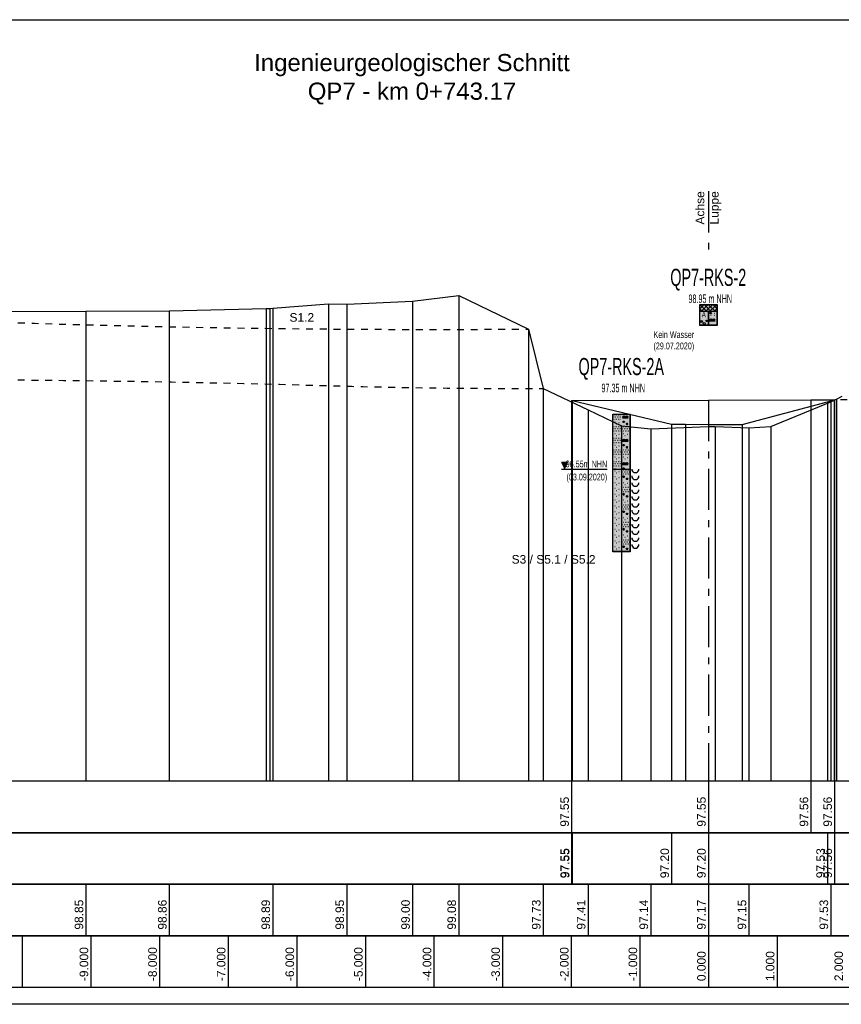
# Model space of a CAD drawing. Header units: metres. Extents: x -17 to 824, y 89 to 134.
# Tile 61 of 80: x 590 to 602, y 89 to 103. Entities that reach past the tile are written whole.
import ezdxf
from ezdxf.enums import TextEntityAlignment as Align

# ---------------------------------------------------------------- set-up
doc = ezdxf.new("R2010")
doc.units = ezdxf.units.M
doc.linetypes.add('ACAD_ISO03W100', pattern=[30, 12, -18])
doc.linetypes.add('ACAD_ISO10W100', pattern=[18, 12, -3, 0, -3])
for name, color, linetype in [('BG_GT_DC_RKS', 249, 'Continuous'), ('BG_GT_SCHICHT', 3, 'ACAD_ISO03W100'), ('BG_GT_TE', 6, 'Continuous'), ('BW_KOERP_GESCH', 126, 'Continuous'), ('BW_Z_ACHS', 52, 'ACAD_ISO10W100'), ('BW_Z_BEM', 52, 'Continuous'), ('P_TO_GEW', 242, 'Continuous'), ('P_TO_NUTZ_WASSER', 152, 'Continuous'), ('ZZ_GITTER', 40, 'Continuous'), ('ZZ_LAYOUT', 2, 'Continuous')]:
    doc.layers.add(name, color=color, linetype=linetype)
doc.layers.add('ZZ_AFENSTER', color=6, linetype='Continuous', plot=False)
doc.styles.add('ARI025_V_50', font='arial.ttf', dxfattribs={"height": 0.125})
doc.styles.add('ARI050_V_50', font='arial.ttf', dxfattribs={"height": 0.25})
doc.styles.add('Arial', font='arial.ttf')
doc.styles.get("Standard").update_dxf_attribs({"font": 'arial.ttf'})

# ---------------------------------------------------------------- blocks, each defined once
blk = doc.blocks.new('QP7-RKS-2')
for p, q in [((-0.00255, 0), (0.00255, 0)), ((-0.00255, -0.0021), (-0.00255, 0)), ((-0.00255, -0.0013), (-0.00125, 0)), ((-0.00255, 0), (-0.00045, -0.0021)), ((-0.00255, 0), (0.00245, 0)), ((-0.00255, -0.006), (-0.00255, 0)), ((-0.00215, -0.0021), (-0.00005, 0)), ((-0.00125, 0), (-0.00005, -0.0012)), ((-0.00005, -0.0013), (0.00125, 0)), ((-0.00005, 0), (0.00205, -0.0021)), ((0.00035, -0.0021), (0.00245, 0)), ((0.00125, 0), (0.00245, -0.0012)), ((0.00245, 0), (0.00245, -0.006)), ((0.00255, 0), (0.00255, -0.0021)), ((-0.00255, -0.0013), (-0.00175, -0.0021)), ((-0.00255, -0.002), (0.00005, -0.002)), ((-0.00255, -0.0061), (-0.00255, -0.002)), ((0.00255, -0.0021), (-0.00255, -0.0021)), ((-0.00085, -0.0021), (-0.00005, -0.0013)), ((-0.00005, -0.0013), (0.00075, -0.0021)), ((0.00005, -0.002), (0.00005, -0.0061)), ((0.00005, -0.002), (0.00255, -0.002)), ((0.00005, -0.0061), (0.00005, -0.002)), ((0.00045, -0.0025), (0.00085, -0.0025)), ((0.00046, -0.00245), (0.00084, -0.00245)), ((0.00046, -0.00255), (0.00084, -0.00255)), ((0.00048, -0.0024), (0.00082, -0.0024)), ((0.00048, -0.0026), (0.00082, -0.0026)), ((0.00052, -0.00235), (0.00078, -0.00235)), ((0.00052, -0.00265), (0.00078, -0.00265)), ((0.00165, -0.0021), (0.00245, -0.0013)), ((0.00165, -0.0025), (0.00175, -0.0025)), ((0.00255, -0.002), (0.00255, -0.0061)), ((-0.00205, -0.005), (-0.00195, -0.005)), ((0.00035, -0.0048), (0.00195, -0.0048)), ((0.00045, -0.00445), (0.00105, -0.00445)), ((0.00045, -0.0045), (0.00105, -0.0045)), ((0.00045, -0.00455), (0.00105, -0.00455)), ((0.00047, -0.0044), (0.00103, -0.0044)), ((0.00047, -0.0046), (0.00103, -0.0046)), ((0.00049, -0.00435), (0.00101, -0.00435)), ((0.00049, -0.00465), (0.00101, -0.00465)), ((0.00053, -0.0043), (0.00097, -0.0043)), ((0.00053, -0.0047), (0.00097, -0.0047)), ((0.00058, -0.00425), (0.00092, -0.00425)), ((0.00058, -0.00475), (0.00092, -0.00475)), ((0.00065, -0.0031), (0.00075, -0.0031)), ((0.00125, -0.00445), (0.00185, -0.00445)), ((0.00125, -0.0045), (0.00185, -0.0045)), ((0.00125, -0.00455), (0.00185, -0.00455)), ((0.00127, -0.0044), (0.00183, -0.0044)), ((0.00127, -0.0046), (0.00183, -0.0046)), ((0.00129, -0.00435), (0.00181, -0.00435)), ((0.00129, -0.00465), (0.00181, -0.00465)), ((0.00133, -0.0043), (0.00177, -0.0043)), ((0.00133, -0.0047), (0.00177, -0.0047)), ((0.00138, -0.00425), (0.00172, -0.00425)), ((0.00138, -0.00475), (0.00172, -0.00475)), ((0.00165, -0.0031), (0.00175, -0.0031)), ((0.00245, -0.006), (-0.00255, -0.006)), ((0.00005, -0.0061), (-0.00255, -0.0061)), ((0.00255, -0.0061), (0.00005, -0.0061))]:
    blk.add_line(p, q)
for centre, radius in [((0.00065, -0.0025), 0.0002), ((-0.00205, -0.005), 0.0003), ((-0.00125, -0.0056), 0.0003), ((-0.00055, -0.0048), 0.0002), ((0.00075, -0.0045), 0.0003), ((0.00155, -0.0045), 0.0003)]:
    blk.add_circle(centre, radius)
at = {"color": 254}
for points in [[(-0.00255, 0), (0.00255, 0), (-0.00255, -0.0021), (0.00255, -0.0021)], [(-0.00255, -0.002), (0.00005, -0.002), (-0.00255, -0.0061), (0.00005, -0.0061)]]:
    blk.add_solid(points, dxfattribs=at)
at = {"color": 51}
blk.add_solid([(0.00005, -0.002), (0.00255, -0.002), (0.00005, -0.0061), (0.00255, -0.0061)], dxfattribs=at)
at = {"width": 0.6}
for s, height, p in [('QP7-RKS-2', 0.005, (-0.00005, 0.0054)), ('  98.95 m NHN', 0.0025, (-0.00005, 0.0004))]:
    blk.add_text(s, height=height, dxfattribs=at).set_placement(p, align=Align.CENTER)
blk.add_text('A', height=0.00167, dxfattribs=at).set_placement((-0.00135, -0.0021), align=Align.TOP_CENTER)
at = {"color": 160, "width": 0.6}
for s, p in [('Kein Wasser', (-0.00415, -0.0098)), ('(29.07.2020)', (-0.00415, -0.0131))]:
    blk.add_text(s, height=0.002, dxfattribs=at).set_placement(p, align=Align.RIGHT)
blk = doc.blocks.new('QP7-RKS-2A')
for p, q in [((-0.00255, 0), (0.00255, 0)), ((-0.00255, -0.0161), (-0.00255, 0)), ((-0.00255, 0), (0.00245, 0)), ((-0.00255, -0.04), (-0.00255, 0)), ((0.00245, 0), (0.00245, -0.04)), ((0.00255, 0), (0.00255, -0.0161)), ((-0.00245, -0.0002), (-0.00235, -0.0002)), ((-0.00245, -0.0014), (-0.00235, -0.0014)), ((-0.00225, -0.0008), (-0.00215, -0.0008)), ((-0.00195, -0.0002), (-0.00185, -0.0002)), ((-0.00195, -0.0014), (-0.00185, -0.0014)), ((-0.00195, -0.0022), (-0.00185, -0.0022)), ((-0.00175, -0.0008), (-0.00165, -0.0008)), ((-0.00155, -0.0028), (-0.00145, -0.0028)), ((-0.00145, -0.0002), (-0.00135, -0.0002)), ((-0.00145, -0.0014), (-0.00135, -0.0014)), ((-0.00125, -0.0008), (-0.00115, -0.0008)), ((-0.00095, -0.0002), (-0.00085, -0.0002)), ((-0.00095, -0.0014), (-0.00085, -0.0014)), ((-0.00075, -0.0008), (-0.00065, -0.0008)), ((-0.00075, -0.0024), (-0.00065, -0.0024)), ((-0.00045, -0.0002), (-0.00035, -0.0002)), ((-0.00045, -0.0014), (-0.00035, -0.0014)), ((-0.00025, -0.0008), (-0.00015, -0.0008)), ((0.00035, -0.0011), (0.00195, -0.0011)), ((0.00045, -0.00075), (0.00105, -0.00075)), ((0.00045, -0.0008), (0.00105, -0.0008)), ((0.00045, -0.00085), (0.00105, -0.00085)), ((0.00045, -0.0022), (0.00085, -0.0022)), ((0.00046, -0.00215), (0.00084, -0.00215)), ((0.00046, -0.00225), (0.00084, -0.00225)), ((0.00047, -0.0007), (0.00103, -0.0007)), ((0.00047, -0.0009), (0.00103, -0.0009)), ((0.00048, -0.0021), (0.00082, -0.0021)), ((0.00048, -0.0023), (0.00082, -0.0023)), ((0.00049, -0.00065), (0.00101, -0.00065)), ((0.00049, -0.00095), (0.00101, -0.00095)), ((0.00052, -0.00205), (0.00078, -0.00205)), ((0.00052, -0.00235), (0.00078, -0.00235)), ((0.00053, -0.0006), (0.00097, -0.0006)), ((0.00053, -0.001), (0.00097, -0.001)), ((0.00058, -0.00055), (0.00092, -0.00055)), ((0.00058, -0.00105), (0.00092, -0.00105)), ((0.00125, -0.00075), (0.00185, -0.00075)), ((0.00125, -0.0008), (0.00185, -0.0008)), ((0.00125, -0.00085), (0.00185, -0.00085)), ((0.00127, -0.0007), (0.00183, -0.0007)), ((0.00127, -0.0009), (0.00183, -0.0009)), ((0.00129, -0.00065), (0.00181, -0.00065)), ((0.00129, -0.00095), (0.00181, -0.00095)), ((0.00133, -0.0006), (0.00177, -0.0006)), ((0.00133, -0.001), (0.00177, -0.001)), ((0.00138, -0.00055), (0.00172, -0.00055)), ((0.00138, -0.00105), (0.00172, -0.00105)), ((0.00145, -0.0028), (0.00185, -0.0028)), ((0.00146, -0.00275), (0.00184, -0.00275)), ((0.00146, -0.00285), (0.00184, -0.00285)), ((0.00148, -0.0027), (0.00182, -0.0027)), ((0.00152, -0.00265), (0.00178, -0.00265)), ((-0.00245, -0.0036), (-0.00235, -0.0036)), ((-0.00245, -0.0048), (-0.00235, -0.0048)), ((-0.00225, -0.0042), (-0.00215, -0.0042)), ((-0.00195, -0.0036), (-0.00185, -0.0036)), ((-0.00195, -0.0048), (-0.00185, -0.0048)), ((-0.00195, -0.0056), (-0.00185, -0.0056)), ((-0.00175, -0.0042), (-0.00165, -0.0042)), ((-0.00145, -0.0036), (-0.00135, -0.0036)), ((-0.00145, -0.0048), (-0.00135, -0.0048)), ((-0.00125, -0.0042), (-0.00115, -0.0042)), ((-0.00095, -0.0036), (-0.00085, -0.0036)), ((-0.00095, -0.0048), (-0.00085, -0.0048)), ((-0.00075, -0.0042), (-0.00065, -0.0042)), ((-0.00045, -0.0036), (-0.00035, -0.0036)), ((-0.00045, -0.0048), (-0.00035, -0.0048)), ((-0.00025, -0.0042), (-0.00015, -0.0042)), ((0.00005, -0.0036), (0.00015, -0.0036)), ((0.00005, -0.0048), (0.00015, -0.0048)), ((0.00025, -0.0042), (0.00035, -0.0042)), ((0.00055, -0.0036), (0.00065, -0.0036)), ((0.00055, -0.0048), (0.00065, -0.0048)), ((0.00055, -0.0056), (0.00065, -0.0056)), ((0.00075, -0.0042), (0.00085, -0.0042)), ((0.00105, -0.0036), (0.00115, -0.0036)), ((0.00105, -0.0048), (0.00115, -0.0048)), ((0.00125, -0.0042), (0.00135, -0.0042)), ((0.00148, -0.0029), (0.00182, -0.0029)), ((0.00152, -0.00295), (0.00178, -0.00295)), ((0.00155, -0.0036), (0.00165, -0.0036)), ((0.00155, -0.0048), (0.00165, -0.0048)), ((0.00175, -0.0042), (0.00185, -0.0042)), ((0.00205, -0.0036), (0.00215, -0.0036)), ((0.00205, -0.0048), (0.00215, -0.0048)), ((0.00225, -0.0042), (0.00235, -0.0042)), ((-0.00245, -0.007), (-0.00235, -0.007)), ((-0.00245, -0.0082), (-0.00235, -0.0082)), ((-0.00225, -0.0076), (-0.00215, -0.0076)), ((-0.00195, -0.007), (-0.00185, -0.007)), ((-0.00195, -0.0082), (-0.00185, -0.0082)), ((-0.00175, -0.0076), (-0.00165, -0.0076)), ((-0.00155, -0.0062), (-0.00145, -0.0062)), ((-0.00145, -0.007), (-0.00135, -0.007)), ((-0.00145, -0.0082), (-0.00135, -0.0082)), ((-0.00125, -0.0076), (-0.00115, -0.0076)), ((-0.00095, -0.007), (-0.00085, -0.007)), ((-0.00095, -0.0082), (-0.00085, -0.0082)), ((-0.00075, -0.0058), (-0.00065, -0.0058)), ((-0.00075, -0.0076), (-0.00065, -0.0076)), ((-0.00045, -0.007), (-0.00035, -0.007)), ((-0.00045, -0.0082), (-0.00035, -0.0082)), ((-0.00025, -0.0076), (-0.00015, -0.0076)), ((0.00035, -0.0079), (0.00195, -0.0079)), ((0.00045, -0.00755), (0.00105, -0.00755)), ((0.00045, -0.0076), (0.00105, -0.0076)), ((0.00045, -0.00765), (0.00105, -0.00765)), ((0.00047, -0.0075), (0.00103, -0.0075)), ((0.00047, -0.0077), (0.00103, -0.0077)), ((0.00049, -0.00745), (0.00101, -0.00745)), ((0.00049, -0.00775), (0.00101, -0.00775)), ((0.00053, -0.0074), (0.00097, -0.0074)), ((0.00053, -0.0078), (0.00097, -0.0078)), ((0.00058, -0.00735), (0.00092, -0.00735)), ((0.00058, -0.00785), (0.00092, -0.00785)), ((0.00095, -0.0062), (0.00105, -0.0062)), ((0.00125, -0.00755), (0.00185, -0.00755)), ((0.00125, -0.0076), (0.00185, -0.0076)), ((0.00125, -0.00765), (0.00185, -0.00765)), ((0.00127, -0.0075), (0.00183, -0.0075)), ((0.00127, -0.0077), (0.00183, -0.0077)), ((0.00129, -0.00745), (0.00181, -0.00745)), ((0.00129, -0.00775), (0.00181, -0.00775)), ((0.00133, -0.0074), (0.00177, -0.0074)), ((0.00133, -0.0078), (0.00177, -0.0078)), ((0.00138, -0.00735), (0.00172, -0.00735)), ((0.00138, -0.00785), (0.00172, -0.00785)), ((0.00175, -0.0058), (0.00185, -0.0058)), ((-0.00245, -0.0104), (-0.00235, -0.0104)), ((-0.00225, -0.011), (-0.00215, -0.011)), ((-0.00195, -0.009), (-0.00185, -0.009)), ((-0.00195, -0.0104), (-0.00185, -0.0104)), ((-0.00175, -0.011), (-0.00165, -0.011)), ((-0.00155, -0.0096), (-0.00145, -0.0096)), ((-0.00145, -0.0104), (-0.00135, -0.0104)), ((-0.00125, -0.011), (-0.00115, -0.011)), ((-0.00095, -0.0104), (-0.00085, -0.0104)), ((-0.00075, -0.0092), (-0.00065, -0.0092)), ((-0.00075, -0.011), (-0.00065, -0.011)), ((-0.00045, -0.0104), (-0.00035, -0.0104)), ((-0.00025, -0.011), (-0.00015, -0.011)), ((0.00005, -0.0104), (0.00015, -0.0104)), ((0.00025, -0.011), (0.00035, -0.011)), ((0.00045, -0.009), (0.00085, -0.009)), ((0.00046, -0.00895), (0.00084, -0.00895)), ((0.00046, -0.00905), (0.00084, -0.00905)), ((0.00048, -0.0089), (0.00082, -0.0089)), ((0.00048, -0.0091), (0.00082, -0.0091)), ((0.00052, -0.00885), (0.00078, -0.00885)), ((0.00052, -0.00915), (0.00078, -0.00915)), ((0.00055, -0.0104), (0.00065, -0.0104)), ((0.00075, -0.011), (0.00085, -0.011)), ((0.00105, -0.0104), (0.00115, -0.0104)), ((0.00125, -0.011), (0.00135, -0.011)), ((0.00145, -0.0096), (0.00185, -0.0096)), ((0.00146, -0.00955), (0.00184, -0.00955)), ((0.00146, -0.00965), (0.00184, -0.00965)), ((0.00148, -0.0095), (0.00182, -0.0095)), ((0.00148, -0.0097), (0.00182, -0.0097)), ((0.00152, -0.00945), (0.00178, -0.00945)), ((0.00152, -0.00975), (0.00178, -0.00975)), ((0.00155, -0.0104), (0.00165, -0.0104)), ((0.00175, -0.011), (0.00185, -0.011)), ((0.00205, -0.0104), (0.00215, -0.0104)), ((0.00225, -0.011), (0.00235, -0.011)), ((-0.00245, -0.0116), (-0.00235, -0.0116)), ((-0.00245, -0.0138), (-0.00235, -0.0138)), ((-0.00195, -0.0116), (-0.00185, -0.0116)), ((-0.00195, -0.0124), (-0.00185, -0.0124)), ((-0.00195, -0.0138), (-0.00185, -0.0138)), ((-0.00155, -0.013), (-0.00145, -0.013)), ((-0.00145, -0.0116), (-0.00135, -0.0116)), ((-0.00145, -0.0138), (-0.00135, -0.0138)), ((-0.00095, -0.0116), (-0.00085, -0.0116)), ((-0.00095, -0.0138), (-0.00085, -0.0138)), ((-0.00075, -0.0126), (-0.00065, -0.0126)), ((-0.00045, -0.0116), (-0.00035, -0.0116)), ((-0.00045, -0.0138), (-0.00035, -0.0138)), ((0.00005, -0.0116), (0.00015, -0.0116)), ((0.00045, -0.01435), (0.00105, -0.01435)), ((0.00047, -0.0143), (0.00103, -0.0143)), ((0.00049, -0.01425), (0.00101, -0.01425)), ((0.00053, -0.0142), (0.00097, -0.0142)), ((0.00055, -0.0116), (0.00065, -0.0116)), ((0.00055, -0.0124), (0.00065, -0.0124)), ((0.00058, -0.01415), (0.00092, -0.01415)), ((0.00095, -0.013), (0.00105, -0.013)), ((0.00105, -0.0116), (0.00115, -0.0116)), ((0.00125, -0.01435), (0.00185, -0.01435)), ((0.00127, -0.0143), (0.00183, -0.0143)), ((0.00129, -0.01425), (0.00181, -0.01425)), ((0.00133, -0.0142), (0.00177, -0.0142)), ((0.00138, -0.01415), (0.00172, -0.01415)), ((0.00155, -0.0116), (0.00165, -0.0116)), ((0.00175, -0.0126), (0.00185, -0.0126)), ((0.00205, -0.0116), (0.00215, -0.0116)), ((-0.00255, -0.016), (0.00255, -0.016)), ((-0.00255, -0.0401), (-0.00255, -0.016)), ((0.00255, -0.0161), (-0.00255, -0.0161)), ((-0.00245, -0.015), (-0.00235, -0.015)), ((-0.00225, -0.0144), (-0.00215, -0.0144)), ((-0.00195, -0.015), (-0.00185, -0.015)), ((-0.00195, -0.0158), (-0.00185, -0.0158)), ((-0.00195, -0.0165), (-0.00185, -0.0165)), ((-0.00175, -0.0144), (-0.00165, -0.0144)), ((-0.00155, -0.0171), (-0.00145, -0.0171)), ((-0.00145, -0.015), (-0.00135, -0.015)), ((-0.00125, -0.0144), (-0.00115, -0.0144)), ((-0.00095, -0.015), (-0.00085, -0.015)), ((-0.00075, -0.0144), (-0.00065, -0.0144)), ((-0.00075, -0.016), (-0.00065, -0.016)), ((-0.00075, -0.0167), (-0.00065, -0.0167)), ((-0.00045, -0.015), (-0.00035, -0.015)), ((-0.00025, -0.0144), (-0.00015, -0.0144)), ((0.00005, -0.0162), (0.00015, -0.0162)), ((0.00025, -0.0168), (0.00035, -0.0168)), ((0.00035, -0.0147), (0.00195, -0.0147)), ((0.00045, -0.0144), (0.00105, -0.0144)), ((0.00045, -0.01445), (0.00105, -0.01445)), ((0.00045, -0.0158), (0.00085, -0.0158)), ((0.00046, -0.01575), (0.00084, -0.01575)), ((0.00046, -0.01585), (0.00084, -0.01585)), ((0.00047, -0.0145), (0.00103, -0.0145)), ((0.00048, -0.0157), (0.00082, -0.0157)), ((0.00048, -0.0159), (0.00082, -0.0159)), ((0.00049, -0.01455), (0.00101, -0.01455)), ((0.00052, -0.01565), (0.00078, -0.01565)), ((0.00052, -0.01595), (0.00078, -0.01595)), ((0.00053, -0.0146), (0.00097, -0.0146)), ((0.00055, -0.0162), (0.00065, -0.0162)), ((0.00058, -0.01465), (0.00092, -0.01465)), ((0.00075, -0.0168), (0.00085, -0.0168)), ((0.00105, -0.0162), (0.00115, -0.0162)), ((0.00125, -0.0144), (0.00185, -0.0144)), ((0.00125, -0.01445), (0.00185, -0.01445)), ((0.00125, -0.0168), (0.00135, -0.0168)), ((0.00127, -0.0145), (0.00183, -0.0145)), ((0.00129, -0.01455), (0.00181, -0.01455)), ((0.00133, -0.0146), (0.00177, -0.0146)), ((0.00138, -0.01465), (0.00172, -0.01465)), ((0.00155, -0.0162), (0.00165, -0.0162)), ((0.00175, -0.0168), (0.00185, -0.0168)), ((0.00205, -0.0162), (0.00215, -0.0162)), ((0.00225, -0.0168), (0.00235, -0.0168)), ((0.00255, -0.016), (0.00255, -0.0401)), ((0.00305, -0.016), (0.00305, -0.0163)), ((0.00305, -0.0163), (0.00325, -0.0166)), ((0.00325, -0.0166), (0.00345, -0.0168)), ((0.00345, -0.0168), (0.00375, -0.017)), ((0.00375, -0.017), (0.00405, -0.017)), ((0.00405, -0.017), (0.00435, -0.017)), ((0.00435, -0.017), (0.00465, -0.0168)), ((0.00465, -0.0168), (0.00485, -0.0166)), ((0.00485, -0.0166), (0.00505, -0.0163)), ((0.00505, -0.0163), (0.00505, -0.016)), ((-0.00195, -0.0182), (-0.00185, -0.0182)), ((-0.00195, -0.0199), (-0.00185, -0.0199)), ((-0.00155, -0.0188), (-0.00145, -0.0188)), ((-0.00075, -0.0184), (-0.00065, -0.0184)), ((0.00005, -0.0174), (0.00015, -0.0174)), ((0.00045, -0.0182), (0.00085, -0.0182)), ((0.00046, -0.01815), (0.00084, -0.01815)), ((0.00046, -0.01825), (0.00084, -0.01825)), ((0.00048, -0.0181), (0.00082, -0.0181)), ((0.00048, -0.0183), (0.00082, -0.0183)), ((0.00052, -0.01805), (0.00078, -0.01805)), ((0.00052, -0.01835), (0.00078, -0.01835)), ((0.00055, -0.0174), (0.00065, -0.0174)), ((0.00055, -0.0199), (0.00065, -0.0199)), ((0.00105, -0.0174), (0.00115, -0.0174)), ((0.00145, -0.0188), (0.00185, -0.0188)), ((0.00146, -0.01875), (0.00184, -0.01875)), ((0.00146, -0.01885), (0.00184, -0.01885)), ((0.00148, -0.0187), (0.00182, -0.0187)), ((0.00148, -0.0189), (0.00182, -0.0189)), ((0.00152, -0.01865), (0.00178, -0.01865)), ((0.00152, -0.01895), (0.00178, -0.01895)), ((0.00155, -0.0174), (0.00165, -0.0174)), ((0.00205, -0.0174), (0.00215, -0.0174)), ((0.00305, -0.018), (0.00305, -0.0183)), ((0.00305, -0.0183), (0.00325, -0.0186)), ((0.00305, -0.02), (0.00305, -0.0203)), ((0.00325, -0.0186), (0.00345, -0.0188)), ((0.00345, -0.0188), (0.00375, -0.019)), ((0.00375, -0.019), (0.00405, -0.019)), ((0.00405, -0.019), (0.00435, -0.019)), ((0.00435, -0.019), (0.00465, -0.0188)), ((0.00465, -0.0188), (0.00485, -0.0186)), ((0.00485, -0.0186), (0.00505, -0.0183)), ((0.00505, -0.0183), (0.00505, -0.018)), ((0.00505, -0.0203), (0.00505, -0.02)), ((-0.00195, -0.0216), (-0.00185, -0.0216)), ((-0.00155, -0.0205), (-0.00145, -0.0205)), ((-0.00155, -0.0222), (-0.00145, -0.0222)), ((-0.00075, -0.0201), (-0.00065, -0.0201)), ((-0.00075, -0.0218), (-0.00065, -0.0218)), ((0.00005, -0.0213), (0.00015, -0.0213)), ((0.00005, -0.0225), (0.00015, -0.0225)), ((0.00025, -0.0219), (0.00035, -0.0219)), ((0.00055, -0.0213), (0.00065, -0.0213)), ((0.00055, -0.0225), (0.00065, -0.0225)), ((0.00075, -0.0219), (0.00085, -0.0219)), ((0.00095, -0.0205), (0.00105, -0.0205)), ((0.00105, -0.0213), (0.00115, -0.0213)), ((0.00105, -0.0225), (0.00115, -0.0225)), ((0.00125, -0.0219), (0.00135, -0.0219)), ((0.00155, -0.0213), (0.00165, -0.0213)), ((0.00155, -0.0225), (0.00165, -0.0225)), ((0.00175, -0.0201), (0.00185, -0.0201)), ((0.00175, -0.0219), (0.00185, -0.0219)), ((0.00205, -0.0213), (0.00215, -0.0213)), ((0.00205, -0.0225), (0.00215, -0.0225)), ((0.00225, -0.0219), (0.00235, -0.0219)), ((0.00305, -0.0203), (0.00325, -0.0206)), ((0.00305, -0.022), (0.00305, -0.0223)), ((0.00305, -0.0223), (0.00325, -0.0226)), ((0.00325, -0.0206), (0.00345, -0.0208)), ((0.00325, -0.0226), (0.00345, -0.0228)), ((0.00345, -0.0208), (0.00375, -0.021)), ((0.00345, -0.0228), (0.00375, -0.023)), ((0.00375, -0.021), (0.00405, -0.021)), ((0.00405, -0.021), (0.00435, -0.021)), ((0.00435, -0.021), (0.00465, -0.0208)), ((0.00435, -0.023), (0.00465, -0.0228)), ((0.00465, -0.0208), (0.00485, -0.0206)), ((0.00465, -0.0228), (0.00485, -0.0226)), ((0.00485, -0.0206), (0.00505, -0.0203)), ((0.00485, -0.0226), (0.00505, -0.0223)), ((0.00505, -0.0223), (0.00505, -0.022)), ((-0.00195, -0.0233), (-0.00185, -0.0233)), ((-0.00195, -0.025), (-0.00185, -0.025)), ((-0.00155, -0.0239), (-0.00145, -0.0239)), ((-0.00155, -0.0256), (-0.00145, -0.0256)), ((-0.00075, -0.0235), (-0.00065, -0.0235)), ((-0.00075, -0.0252), (-0.00065, -0.0252)), ((0.00045, -0.0233), (0.00085, -0.0233)), ((0.00046, -0.02325), (0.00084, -0.02325)), ((0.00046, -0.02335), (0.00084, -0.02335)), ((0.00048, -0.0232), (0.00082, -0.0232)), ((0.00048, -0.0234), (0.00082, -0.0234)), ((0.00052, -0.02315), (0.00078, -0.02315)), ((0.00052, -0.02345), (0.00078, -0.02345)), ((0.00055, -0.025), (0.00065, -0.025)), ((0.00095, -0.0256), (0.00105, -0.0256)), ((0.00145, -0.0239), (0.00185, -0.0239)), ((0.00146, -0.02385), (0.00184, -0.02385)), ((0.00146, -0.02395), (0.00184, -0.02395)), ((0.00148, -0.0238), (0.00182, -0.0238)), ((0.00148, -0.024), (0.00182, -0.024)), ((0.00152, -0.02375), (0.00178, -0.02375)), ((0.00152, -0.02405), (0.00178, -0.02405)), ((0.00175, -0.0252), (0.00185, -0.0252)), ((0.00305, -0.024), (0.00305, -0.0243)), ((0.00305, -0.0243), (0.00325, -0.0246)), ((0.00325, -0.0246), (0.00345, -0.0248)), ((0.00345, -0.0248), (0.00375, -0.025)), ((0.00375, -0.023), (0.00405, -0.023)), ((0.00375, -0.025), (0.00405, -0.025)), ((0.00405, -0.023), (0.00435, -0.023)), ((0.00405, -0.025), (0.00435, -0.025)), ((0.00435, -0.025), (0.00465, -0.0248)), ((0.00465, -0.0248), (0.00485, -0.0246)), ((0.00485, -0.0246), (0.00505, -0.0243)), ((0.00505, -0.0243), (0.00505, -0.024)), ((-0.00195, -0.0267), (-0.00185, -0.0267)), ((-0.00195, -0.0284), (-0.00185, -0.0284)), ((-0.00155, -0.0273), (-0.00145, -0.0273)), ((-0.00075, -0.0269), (-0.00065, -0.0269)), ((-0.00075, -0.0286), (-0.00065, -0.0286)), ((0.00005, -0.0264), (0.00015, -0.0264)), ((0.00005, -0.0276), (0.00015, -0.0276)), ((0.00025, -0.027), (0.00035, -0.027)), ((0.00045, -0.0284), (0.00085, -0.0284)), ((0.00046, -0.02835), (0.00084, -0.02835)), ((0.00046, -0.02845), (0.00084, -0.02845)), ((0.00048, -0.0283), (0.00082, -0.0283)), ((0.00048, -0.0285), (0.00082, -0.0285)), ((0.00052, -0.02825), (0.00078, -0.02825)), ((0.00052, -0.02855), (0.00078, -0.02855)), ((0.00055, -0.0264), (0.00065, -0.0264)), ((0.00055, -0.0276), (0.00065, -0.0276)), ((0.00075, -0.027), (0.00085, -0.027)), ((0.00105, -0.0264), (0.00115, -0.0264)), ((0.00105, -0.0276), (0.00115, -0.0276)), ((0.00125, -0.027), (0.00135, -0.027)), ((0.00155, -0.0264), (0.00165, -0.0264)), ((0.00155, -0.0276), (0.00165, -0.0276)), ((0.00175, -0.027), (0.00185, -0.027)), ((0.00205, -0.0264), (0.00215, -0.0264)), ((0.00205, -0.0276), (0.00215, -0.0276)), ((0.00225, -0.027), (0.00235, -0.027)), ((0.00305, -0.026), (0.00305, -0.0263)), ((0.00305, -0.0263), (0.00325, -0.0266)), ((0.00305, -0.028), (0.00305, -0.0283)), ((0.00305, -0.0283), (0.00325, -0.0286)), ((0.00325, -0.0266), (0.00345, -0.0268)), ((0.00325, -0.0286), (0.00345, -0.0288)), ((0.00345, -0.0268), (0.00375, -0.027)), ((0.00375, -0.027), (0.00405, -0.027)), ((0.00405, -0.027), (0.00435, -0.027)), ((0.00435, -0.027), (0.00465, -0.0268)), ((0.00465, -0.0268), (0.00485, -0.0266)), ((0.00465, -0.0288), (0.00485, -0.0286)), ((0.00485, -0.0266), (0.00505, -0.0263)), ((0.00485, -0.0286), (0.00505, -0.0283)), ((0.00505, -0.0263), (0.00505, -0.026)), ((0.00505, -0.0283), (0.00505, -0.028)), ((-0.00195, -0.0301), (-0.00185, -0.0301)), ((-0.00155, -0.029), (-0.00145, -0.029)), ((-0.00155, -0.0307), (-0.00145, -0.0307)), ((-0.00075, -0.0303), (-0.00065, -0.0303)), ((0.00005, -0.0315), (0.00015, -0.0315)), ((0.00055, -0.0301), (0.00065, -0.0301)), ((0.00055, -0.0315), (0.00065, -0.0315)), ((0.00095, -0.0307), (0.00105, -0.0307)), ((0.00105, -0.0315), (0.00115, -0.0315)), ((0.00145, -0.029), (0.00185, -0.029)), ((0.00146, -0.02895), (0.00184, -0.02895)), ((0.00146, -0.02905), (0.00184, -0.02905)), ((0.00148, -0.0289), (0.00182, -0.0289)), ((0.00148, -0.0291), (0.00182, -0.0291)), ((0.00152, -0.02885), (0.00178, -0.02885)), ((0.00152, -0.02915), (0.00178, -0.02915)), ((0.00155, -0.0315), (0.00165, -0.0315)), ((0.00175, -0.0303), (0.00185, -0.0303)), ((0.00205, -0.0315), (0.00215, -0.0315)), ((0.00305, -0.03), (0.00305, -0.0303)), ((0.00305, -0.0303), (0.00325, -0.0306)), ((0.00325, -0.0306), (0.00345, -0.0308)), ((0.00345, -0.0288), (0.00375, -0.029)), ((0.00345, -0.0308), (0.00375, -0.031)), ((0.00375, -0.029), (0.00405, -0.029)), ((0.00375, -0.031), (0.00405, -0.031)), ((0.00405, -0.029), (0.00435, -0.029)), ((0.00405, -0.031), (0.00435, -0.031)), ((0.00435, -0.029), (0.00465, -0.0288)), ((0.00435, -0.031), (0.00465, -0.0308)), ((0.00465, -0.0308), (0.00485, -0.0306)), ((0.00485, -0.0306), (0.00505, -0.0303)), ((0.00505, -0.0303), (0.00505, -0.03)), ((-0.00195, -0.0318), (-0.00185, -0.0318)), ((-0.00195, -0.0335), (-0.00185, -0.0335)), ((-0.00155, -0.0324), (-0.00145, -0.0324)), ((-0.00155, -0.0341), (-0.00145, -0.0341)), ((-0.00075, -0.032), (-0.00065, -0.032)), ((-0.00075, -0.0337), (-0.00065, -0.0337)), ((0.00005, -0.0327), (0.00015, -0.0327)), ((0.00025, -0.0321), (0.00035, -0.0321)), ((0.00045, -0.0335), (0.00085, -0.0335)), ((0.00046, -0.03345), (0.00084, -0.03345)), ((0.00046, -0.03355), (0.00084, -0.03355)), ((0.00048, -0.0334), (0.00082, -0.0334)), ((0.00048, -0.0336), (0.00082, -0.0336)), ((0.00052, -0.03335), (0.00078, -0.03335)), ((0.00052, -0.03365), (0.00078, -0.03365)), ((0.00055, -0.0327), (0.00065, -0.0327)), ((0.00075, -0.0321), (0.00085, -0.0321)), ((0.00105, -0.0327), (0.00115, -0.0327)), ((0.00125, -0.0321), (0.00135, -0.0321)), ((0.00145, -0.0341), (0.00185, -0.0341)), ((0.00146, -0.03405), (0.00184, -0.03405)), ((0.00146, -0.03415), (0.00184, -0.03415)), ((0.00148, -0.034), (0.00182, -0.034)), ((0.00148, -0.0342), (0.00182, -0.0342)), ((0.00152, -0.03395), (0.00178, -0.03395)), ((0.00152, -0.03425), (0.00178, -0.03425)), ((0.00155, -0.0327), (0.00165, -0.0327)), ((0.00175, -0.0321), (0.00185, -0.0321)), ((0.00205, -0.0327), (0.00215, -0.0327)), ((0.00225, -0.0321), (0.00235, -0.0321)), ((0.00305, -0.032), (0.00305, -0.0323)), ((0.00305, -0.0323), (0.00325, -0.0326)), ((0.00305, -0.034), (0.00305, -0.0343)), ((0.00305, -0.0343), (0.00325, -0.0346)), ((0.00325, -0.0326), (0.00345, -0.0328)), ((0.00345, -0.0328), (0.00375, -0.033)), ((0.00375, -0.033), (0.00405, -0.033)), ((0.00405, -0.033), (0.00435, -0.033)), ((0.00435, -0.033), (0.00465, -0.0328)), ((0.00465, -0.0328), (0.00485, -0.0326)), ((0.00485, -0.0326), (0.00505, -0.0323)), ((0.00485, -0.0346), (0.00505, -0.0343)), ((0.00505, -0.0323), (0.00505, -0.032)), ((0.00505, -0.0343), (0.00505, -0.034)), ((-0.00195, -0.0352), (-0.00185, -0.0352)), ((-0.00195, -0.0369), (-0.00185, -0.0369)), ((-0.00155, -0.0358), (-0.00145, -0.0358)), ((-0.00075, -0.0354), (-0.00065, -0.0354)), ((-0.00075, -0.0371), (-0.00065, -0.0371)), ((0.00005, -0.0366), (0.00015, -0.0366)), ((0.00025, -0.0372), (0.00035, -0.0372)), ((0.00055, -0.0352), (0.00065, -0.0352)), ((0.00055, -0.0366), (0.00065, -0.0366)), ((0.00075, -0.0372), (0.00085, -0.0372)), ((0.00095, -0.0358), (0.00105, -0.0358)), ((0.00105, -0.0366), (0.00115, -0.0366)), ((0.00125, -0.0372), (0.00135, -0.0372)), ((0.00155, -0.0366), (0.00165, -0.0366)), ((0.00175, -0.0354), (0.00185, -0.0354)), ((0.00175, -0.0372), (0.00185, -0.0372)), ((0.00205, -0.0366), (0.00215, -0.0366)), ((0.00225, -0.0372), (0.00235, -0.0372)), ((0.00305, -0.036), (0.00305, -0.0363)), ((0.00305, -0.0363), (0.00325, -0.0366)), ((0.00325, -0.0346), (0.00345, -0.0348)), ((0.00325, -0.0366), (0.00345, -0.0368)), ((0.00345, -0.0348), (0.00375, -0.035)), ((0.00345, -0.0368), (0.00375, -0.037)), ((0.00375, -0.035), (0.00405, -0.035)), ((0.00375, -0.037), (0.00405, -0.037)), ((0.00405, -0.035), (0.00435, -0.035)), ((0.00405, -0.037), (0.00435, -0.037)), ((0.00435, -0.035), (0.00465, -0.0348)), ((0.00435, -0.037), (0.00465, -0.0368)), ((0.00465, -0.0348), (0.00485, -0.0346)), ((0.00465, -0.0368), (0.00485, -0.0366)), ((0.00485, -0.0366), (0.00505, -0.0363)), ((0.00505, -0.0363), (0.00505, -0.036)), ((0.00245, -0.04), (-0.00255, -0.04)), ((0.00255, -0.0401), (-0.00255, -0.0401)), ((-0.00195, -0.0386), (-0.00185, -0.0386)), ((-0.00155, -0.0375), (-0.00145, -0.0375)), ((-0.00155, -0.0392), (-0.00145, -0.0392)), ((-0.00075, -0.0388), (-0.00065, -0.0388)), ((0.00005, -0.0378), (0.00015, -0.0378)), ((0.00045, -0.0386), (0.00085, -0.0386)), ((0.00046, -0.03855), (0.00084, -0.03855)), ((0.00046, -0.03865), (0.00084, -0.03865)), ((0.00048, -0.0385), (0.00082, -0.0385)), ((0.00048, -0.0387), (0.00082, -0.0387)), ((0.00052, -0.03845), (0.00078, -0.03845)), ((0.00052, -0.03875), (0.00078, -0.03875)), ((0.00055, -0.0378), (0.00065, -0.0378)), ((0.00105, -0.0378), (0.00115, -0.0378)), ((0.00145, -0.0392), (0.00185, -0.0392)), ((0.00146, -0.03915), (0.00184, -0.03915)), ((0.00146, -0.03925), (0.00184, -0.03925)), ((0.00148, -0.0391), (0.00182, -0.0391)), ((0.00148, -0.0393), (0.00182, -0.0393)), ((0.00152, -0.03905), (0.00178, -0.03905)), ((0.00152, -0.03935), (0.00178, -0.03935)), ((0.00155, -0.0378), (0.00165, -0.0378)), ((0.00205, -0.0378), (0.00215, -0.0378)), ((0.00305, -0.038), (0.00305, -0.0383)), ((0.00305, -0.0383), (0.00325, -0.0386)), ((0.00325, -0.0386), (0.00345, -0.0388)), ((0.00345, -0.0388), (0.00375, -0.039)), ((0.00375, -0.039), (0.00405, -0.039)), ((0.00405, -0.039), (0.00435, -0.039)), ((0.00435, -0.039), (0.00465, -0.0388)), ((0.00465, -0.0388), (0.00485, -0.0386)), ((0.00485, -0.0386), (0.00505, -0.0383)), ((0.00505, -0.0383), (0.00505, -0.038))]:
    blk.add_line(p, q)
at = {"color": 160}
for p, q in [((-0.01565, -0.0141), (-0.01745, -0.0141)), ((-0.01567, -0.01415), (-0.01743, -0.01415)), ((-0.0157, -0.0142), (-0.0174, -0.0142)), ((-0.01572, -0.01425), (-0.01738, -0.01425)), ((-0.01574, -0.0143), (-0.01736, -0.0143)), ((-0.01577, -0.01435), (-0.01733, -0.01435)), ((-0.01745, -0.016), (-0.00415, -0.016)), ((-0.01579, -0.0144), (-0.01731, -0.0144)), ((-0.01582, -0.01445), (-0.01728, -0.01445)), ((-0.01584, -0.0145), (-0.01726, -0.0145)), ((-0.01586, -0.01455), (-0.01724, -0.01455)), ((-0.01589, -0.0146), (-0.01721, -0.0146)), ((-0.01591, -0.01465), (-0.01719, -0.01465)), ((-0.01593, -0.0147), (-0.01717, -0.0147)), ((-0.01596, -0.01475), (-0.01714, -0.01475)), ((-0.01598, -0.0148), (-0.01712, -0.0148)), ((-0.01601, -0.01485), (-0.01709, -0.01485)), ((-0.01603, -0.0149), (-0.01707, -0.0149)), ((-0.01605, -0.01495), (-0.01705, -0.01495)), ((-0.01608, -0.015), (-0.01702, -0.015)), ((-0.0161, -0.01505), (-0.017, -0.01505)), ((-0.01612, -0.0151), (-0.01698, -0.0151)), ((-0.01615, -0.01515), (-0.01695, -0.01515)), ((-0.01617, -0.0152), (-0.01693, -0.0152)), ((-0.01619, -0.01525), (-0.01691, -0.01525)), ((-0.01622, -0.0153), (-0.01688, -0.0153)), ((-0.01624, -0.01535), (-0.01686, -0.01535)), ((-0.01627, -0.0154), (-0.01683, -0.0154)), ((-0.01629, -0.01545), (-0.01681, -0.01545)), ((-0.01631, -0.0155), (-0.01679, -0.0155)), ((-0.01634, -0.01555), (-0.01676, -0.01555)), ((-0.01636, -0.0156), (-0.01674, -0.0156)), ((-0.01638, -0.01565), (-0.01672, -0.01565)), ((-0.01641, -0.0157), (-0.01669, -0.0157)), ((-0.01643, -0.01575), (-0.01667, -0.01575)), ((-0.01646, -0.0158), (-0.01664, -0.0158)), ((-0.01648, -0.01585), (-0.01662, -0.01585)), ((-0.0165, -0.0159), (-0.0166, -0.0159)), ((-0.01653, -0.01595), (-0.01657, -0.01595))]:
    blk.add_line(p, q, dxfattribs=at)
for centre, radius in [((0.00075, -0.0008), 0.0003), ((0.00065, -0.0022), 0.0002), ((0.00155, -0.0008), 0.0003), ((0.00165, -0.0028), 0.0002), ((0.00075, -0.0076), 0.0003), ((0.00155, -0.0076), 0.0003), ((0.00065, -0.009), 0.0002), ((0.00165, -0.0096), 0.0002), ((0.00075, -0.0144), 0.0003), ((0.00155, -0.0144), 0.0003), ((0.00065, -0.0158), 0.0002), ((0.00065, -0.0182), 0.0002), ((0.00165, -0.0188), 0.0002), ((0.00065, -0.0233), 0.0002), ((0.00165, -0.0239), 0.0002), ((0.00065, -0.0284), 0.0002), ((0.00165, -0.029), 0.0002), ((0.00065, -0.0335), 0.0002), ((0.00165, -0.0341), 0.0002), ((0.00065, -0.0386), 0.0002), ((0.00165, -0.0392), 0.0002)]:
    blk.add_circle(centre, radius)
at = {"color": 33}
for points in [[(-0.00255, 0), (0.00255, 0), (-0.00255, -0.0161), (0.00255, -0.0161)], [(-0.00255, -0.016), (0.00255, -0.016), (-0.00255, -0.0401), (0.00255, -0.0401)]]:
    blk.add_solid(points, dxfattribs=at)
at = {"width": 0.6}
for s, height, p in [('QP7-RKS-2A', 0.005, (-0.00005, 0.0114)), ('  97.35 m NHN', 0.0025, (-0.00005, 0.0064))]:
    blk.add_text(s, height=height, dxfattribs=at).set_placement(p, align=Align.CENTER)
at = {"color": 160, "width": 0.6}
for s, p in [('96.55m NHN', (-0.00415, -0.0155)), ('(03.09.2020)', (-0.00415, -0.0193))]:
    blk.add_text(s, height=0.002, dxfattribs=at).set_placement(p, align=Align.RIGHT)

msp = doc.modelspace()

# ---------------------------------------------------------------- linework, layer by layer
at = {"layer": 'BG_GT_SCHICHT', "ltscale": 0.005, "flags": 128}
for points in [[(581.141, 98.596), (586.408, 98.75, -0.010935), (589.15, 98.71, 0.010935), (597.379, 98.591)], [(581.141, 97.615, -0.015161), (586.408, 97.85, -0.009536), (594.796, 97.757, 0.007152), (597.592, 97.726)], [(613.218, 97.29), (610.89, 97.29, -0.013247), (604.102, 97.491, 0.013247), (601.839, 97.559)]]:
    msp.add_lwpolyline(points, format="xyb", dxfattribs=at)
at = {"layer": 'BW_KOERP_GESCH'}
msp.add_lwpolyline([(587.283, 98.839), (590.929, 98.853), (592.143, 98.856), (593.556, 98.891), (593.61, 98.891), (593.651, 98.895), (594.465, 98.959), (594.729, 98.955), (595.688, 99), (596.361, 99.08), (597.379, 98.591), (597.592, 97.726), (598.246, 97.414), (598.732, 97.183), (599.16, 97.139), (600, 97.169), (600.098, 97.173), (600.59, 97.152), (600.911, 97.172), (601.784, 97.533), (601.834, 97.556), (601.839, 97.559), (601.868, 97.571), (601.947, 97.614)], dxfattribs=at)
at = {"layer": 'BW_Z_ACHS', "ltscale": 0.05}
msp.add_line((600, 97.555), (600, 92), dxfattribs=at)
at = {"layer": 'BW_Z_ACHS', "ltscale": 0.05, "flags": 128}
msp.add_lwpolyline([(600, 100.6), (600, 99.6)], dxfattribs=at)
at = {"layer": 'BW_Z_BEM'}
for p, q in [((596.361, 99.08), (596.361, 92)), ((593.556, 98.891), (593.556, 92)), ((593.61, 98.891), (593.61, 92)), ((593.651, 98.895), (593.651, 92)), ((594.465, 98.959), (594.465, 92)), ((594.729, 98.955), (594.729, 92)), ((595.688, 99), (595.688, 92)), ((590.929, 98.853), (590.929, 92)), ((592.143, 98.856), (592.143, 92)), ((597.379, 98.591), (597.379, 92)), ((597.592, 97.726), (597.592, 92)), ((598.005, 97.55), (598.005, 92)), ((598.005, 97.55), (598.005, 92)), ((598.013, 97.55), (598.013, 92)), ((601.493, 97.559), (601.493, 92)), ((601.736, 97.533), (601.736, 92)), ((601.784, 97.533), (601.784, 92)), ((601.834, 97.556), (601.834, 92)), ((601.839, 97.559), (601.839, 92)), ((601.839, 97.559), (601.839, 92)), ((601.839, 97.559), (601.839, 92)), ((601.868, 97.571), (601.868, 92)), ((598.246, 97.414), (598.246, 92)), ((598.732, 97.183), (598.732, 92)), ((599.464, 97.204), (599.464, 92)), ((599.667, 97.204), (599.667, 92)), ((600.098, 97.173), (600.098, 92)), ((600.492, 97.199), (600.492, 92)), ((600.59, 97.152), (600.59, 92)), ((600.911, 97.172), (600.911, 92)), ((599.16, 97.139), (599.16, 92))]:
    msp.add_line(p, q, dxfattribs=at)
at = {"layer": 'P_TO_GEW', "color": 245, "true_color": 0x994c5f, "flags": 128}
msp.add_lwpolyline([(598.005, 97.55), (598.013, 97.55), (599.464, 97.204), (599.667, 97.204), (600, 97.202), (600.492, 97.199), (601.736, 97.533), (601.839, 97.559)], dxfattribs=at)
at = {"layer": 'P_TO_NUTZ_WASSER', "flags": 128}
msp.add_lwpolyline([(598.005, 97.55), (600, 97.555), (601.493, 97.559), (601.839, 97.559)], dxfattribs=at)
at = {"layer": 'ZZ_AFENSTER'}
msp.add_lwpolyline([(575.93, 88.75), (575.93, 103.1), (615.43, 103.1), (615.43, 88.75)], close=True, dxfattribs=at)
at = {"layer": 'ZZ_GITTER'}
for p, q in [((598.005, 92), (598.005, 91.25)), ((600, 92), (600, 91.25)), ((601.493, 92), (601.493, 91.25)), ((601.839, 92), (601.839, 91.25)), ((598.005, 91.25), (598.005, 90.5)), ((598.013, 91.25), (598.013, 90.5)), ((599.464, 91.25), (599.464, 90.5)), ((600, 91.25), (600, 90.5)), ((601.736, 91.25), (601.736, 90.5)), ((601.839, 91.25), (601.839, 90.5)), ((590.929, 90.5), (590.929, 89.75)), ((592.143, 90.5), (592.143, 89.75)), ((593.651, 90.5), (593.651, 89.75)), ((594.729, 90.5), (594.729, 89.75)), ((595.688, 90.5), (595.688, 89.75)), ((596.361, 90.5), (596.361, 89.75)), ((597.592, 90.5), (597.592, 89.75)), ((598.246, 90.5), (598.246, 89.75)), ((599.16, 90.5), (599.16, 89.75)), ((600, 90.5), (600, 89.75)), ((600.59, 90.5), (600.59, 89.75)), ((601.784, 90.5), (601.784, 89.75)), ((590, 89.75), (590, 89)), ((591, 89.75), (591, 89)), ((592, 89.75), (592, 89)), ((593, 89.75), (593, 89)), ((594, 89.75), (594, 89)), ((595, 89.75), (595, 89)), ((596, 89.75), (596, 89)), ((597, 89.75), (597, 89)), ((598, 89.75), (598, 89)), ((599, 89.75), (599, 89)), ((600, 89.75), (600, 89)), ((601, 89.75), (601, 89))]:
    msp.add_line(p, q, dxfattribs=at)
at = {"layer": 'ZZ_GITTER', "transparency": 33554687}
for points in [[(581.141, 91.25), (613.218, 91.25), (613.218, 92), (581.141, 92)], [(581.141, 90.5), (613.218, 90.5), (613.218, 91.25), (581.141, 91.25)], [(581.141, 89.75), (613.218, 89.75), (613.218, 90.5), (581.141, 90.5)], [(581.141, 89), (613.218, 89), (613.218, 89.75), (581.141, 89.75)]]:
    msp.add_3dface(points, dxfattribs=at)

# ---------------------------------------------------------------- block references
at = {"layer": 'BG_GT_DC_RKS', "xscale": 50, "yscale": 50, "zscale": 50}
for name, p in [('QP7-RKS-2', (600, 98.95)), ('QP7-RKS-2A', (598.732, 97.35))]:
    msp.add_blockref(name, p, dxfattribs=at)

# ---------------------------------------------------------------- texts
at = {"layer": 'BG_GT_TE', "char_height": 0.125, "attachment_point": 5, "style": 'ARI025_V_50'}
for s, width, insert in [('S1.2', 0.35127, (594.074, 98.76)), ('S3 / S5.1 / S5.2', 1.21518, (597.743, 95.234))]:
    msp.add_mtext_dynamic_manual_height_columns(s, width=width, gutter_width=0.625, heights=[0], dxfattribs=dict(at, insert=insert))
at = {"layer": 'BW_Z_BEM', "insert": (600, 100.6), "char_height": 0.125, "attachment_point": 6, "rotation": 90, "style": 'ARI025_V_50'}
msp.add_mtext_dynamic_manual_height_columns('Achse\\PLuppe  ', width=0.47959, gutter_width=1.25, heights=[0], dxfattribs=at)
at = {"layer": 'ZZ_GITTER', "char_height": 0.125, "attachment_point": 7, "rotation": 90, "line_spacing_factor": 1.004016, "style": 'Arial'}
for s, insert in [('97.55', (597.968, 91.338)), ('97.55', (599.962, 91.338)), ('97.56', (601.456, 91.338)), ('97.56', (601.802, 91.338)), ('97.55', (597.968, 90.588)), ('97.55', (597.976, 90.588)), ('97.20', (599.427, 90.588)), ('97.20', (599.962, 90.588)), ('97.53', (601.699, 90.588)), ('97.56', (601.802, 90.588)), ('98.85', (590.891, 89.838)), ('98.86', (592.106, 89.838)), ('98.89', (593.613, 89.838)), ('98.95', (594.691, 89.838)), ('99.00', (595.65, 89.838)), ('99.08', (596.323, 89.838)), ('97.73', (597.555, 89.838)), ('97.41', (598.209, 89.838)), ('97.14', (599.122, 89.838)), ('97.17', (599.962, 89.838)), ('97.15', (600.552, 89.838)), ('97.53', (601.746, 89.838)), ('-9.000', (590.963, 89.088)), ('-8.000', (591.963, 89.088)), ('-7.000', (592.963, 89.088)), ('-6.000', (593.963, 89.088)), ('-5.000', (594.963, 89.088)), ('-4.000', (595.963, 89.088)), ('-3.000', (596.963, 89.088)), ('-2.000', (597.963, 89.088)), ('-1.000', (598.963, 89.088)), ('0.000', (599.962, 89.088)), ('1.000', (600.963, 89.088)), ('2.000', (601.963, 89.088))]:
    msp.add_mtext(s, dxfattribs=dict(at, insert=insert))
at = {"layer": 'ZZ_LAYOUT', "insert": (595.68, 102.6), "char_height": 0.25, "width": 5.31952, "attachment_point": 2, "style": 'ARI050_V_50'}
msp.add_mtext('Ingenieurgeologischer Schnitt\\PQP7 - km 0+743.17', dxfattribs=at)

doc.saveas('drawing.dxf')
